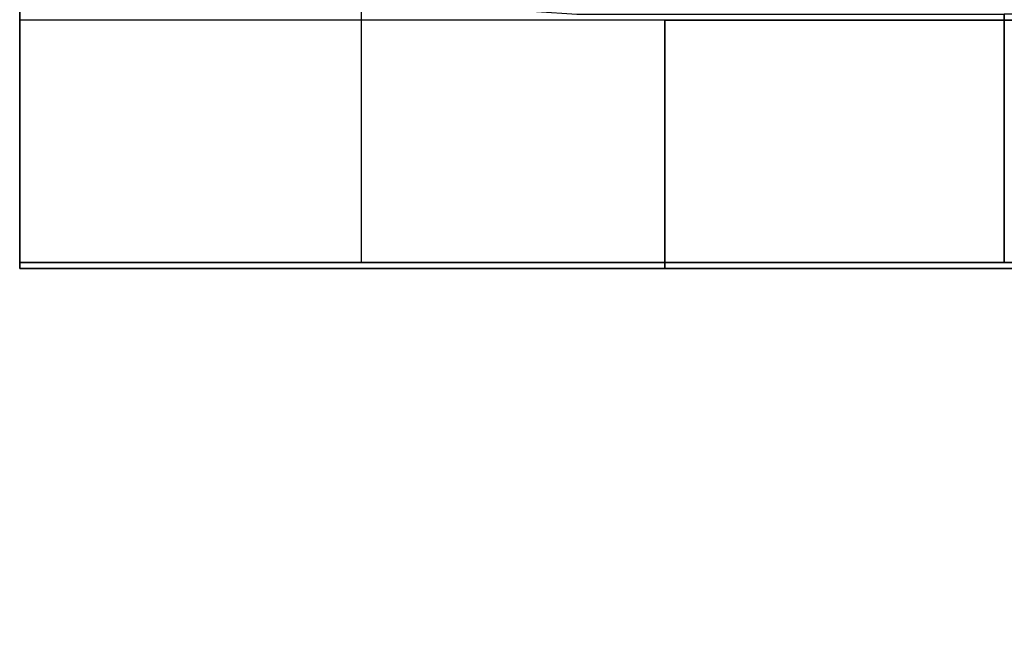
# Model space of a CAD drawing. Header units: millimetres. Extents: x -35 to 33166, y -35 to 31591.
# Tile 3 of 100: x 978 to 1381, y 708 to 965. Entities that reach past the tile are written whole.
import ezdxf

# ---------------------------------------------------------------- set-up
doc = ezdxf.new("R2010")
doc.units = ezdxf.units.MM
doc.header["$LTSCALE"] = 25.4
doc.layers.get('0').update_dxf_attribs({"true_color": 0xffffff})
doc.layers.add('ICF - L1', color=7, linetype='Continuous', true_color=0xb4b464)
doc.layers.add('ICF - L2', color=7, linetype='Continuous', true_color=0x64ff64)

# ---------------------------------------------------------------- blocks, each defined once
blk = doc.blocks.new('Group8180')
for p, q in [((-571.55, 0, 457.2), (0, 0, 457.2)), ((-571.55, 0, 0), (0, 0, 0)), ((0, 0, 457.2), (0, 0, 0)), ((0, 0, 0), (0, -402.8, 0)), ((0, -402.8, 457.2), (0, 0, 457.2)), ((0, -402.8, 457.2), (-101.6, -402.8, 457.2)), ((-101.6, -402.8, 0), (0, -402.8, 0)), ((0, -402.8, 0), (0, -402.8, 457.2))]:
    blk.add_line(p, q)
blk = doc.blocks.new('6XR35_90_C_MSG#74')
blk.add_blockref('Group8180', (0, 0))
blk = doc.blocks.new('Group8175')
for p, q in [((-402.8, -254, 0), (-402.8, -355.6, 0)), ((-402.8, -355.6, 457.2), (-402.8, -254, 457.2)), ((-402.8, -355.6, 0), (-402.8, -355.6, 457.2)), ((-355.6, -355.6, 457.2), (-402.8, -355.6, 457.2)), ((-402.8, -355.6, 0), (-355.6, -355.6, 0))]:
    blk.add_line(p, q)
blk = doc.blocks.new('6XR35_90_C_MSG#73')
blk.add_blockref('Group8175', (0, 0))
blk = doc.blocks.new('Group7851')
for p, q in [((-355.6, -355.6, 0), (-355.6, -402.8, 0)), ((-355.6, -402.8, 457.2), (-355.6, -355.6, 457.2)), ((-254, -402.8, 457.2), (-355.6, -402.8, 457.2)), ((-355.6, -402.8, 457.2), (-355.6, -402.8, 0)), ((-355.6, -402.8, 0), (-254, -402.8, 0))]:
    blk.add_line(p, q)
blk = doc.blocks.new('6XR35_90_C_MSG#34')
blk.add_blockref('Group7851', (0, 0))
blk = doc.blocks.new('Group7855')
for p, q in [((-402.8, 0, 0), (-402.8, -101.6, 0)), ((-402.8, -101.6, 457.2), (-402.8, 0, 457.2)), ((-402.8, 0, 457.2), (-402.8, 0, 0)), ((0, 0, 457.2), (-402.8, 0, 457.2)), ((-402.8, 0, 0), (0, 0, 0)), ((0, 0, 0), (0, 0, 457.2)), ((0, 0, 457.2), (0, -571.55, 457.2)), ((0, 0, 0), (0, -571.55, 0))]:
    blk.add_line(p, q)
blk = doc.blocks.new('6XR35_90_C_MSG#35')
blk.add_blockref('Group7855', (0, 0))
blk = doc.blocks.new('Group8509')
for p, q in [((-513.02, -254, 0), (-513.02, -355.6, 0)), ((-513.02, -355.6, 457.2), (-513.02, -254, 457.2)), ((-513.02, -254, 457.2), (-513.02, -254, 0)), ((-513.02, -254, 0), (-254, -254, 0)), ((-513.02, -254, 457.2), (-254, -254, 457.2)), ((-254, -254, 0), (-254, -402.8, 0)), ((-254, -254, 457.2), (-254, -254, 0)), ((-254, -254, 457.2), (-254, -402.8, 457.2)), ((-513.02, -355.6, 0), (-513.02, -355.6, 457.2)), ((-513.02, -355.6, 0), (-355.6, -355.6, 0)), ((-355.6, -355.6, 457.2), (-513.02, -355.6, 457.2)), ((-355.6, -402.8, 0), (-355.6, -355.6, 0)), ((-355.6, -402.8, 457.2), (-355.6, -355.6, 457.2)), ((-355.6, -355.6, 457.2), (-355.6, -355.6, 0)), ((-254, -402.8, 457.2), (-355.6, -402.8, 457.2)), ((-355.6, -402.8, 457.2), (-355.6, -402.8, 0)), ((-355.6, -402.8, 0), (-254, -402.8, 0)), ((-254, -402.8, 0), (-254, -402.8, 457.2))]:
    blk.add_line(p, q)
blk = doc.blocks.new('6XR35_90_C_MSG#102')
blk.add_blockref('Group8509', (0, 0))
blk = doc.blocks.new('Group8682')
for p, q in [((-571.55, 0, 457.2), (0, 0, 457.2)), ((-571.55, 0, 0), (0, 0, 0)), ((0, -402.8, 457.2), (0, 0, 457.2)), ((0, 0, 457.2), (0, 0, 0)), ((0, 0, 0), (0, -402.8, 0)), ((0, -402.8, 457.2), (-101.6, -402.8, 457.2)), ((-101.6, -402.8, 0), (0, -402.8, 0)), ((0, -402.8, 0), (0, -402.8, 457.2))]:
    blk.add_line(p, q)
blk = doc.blocks.new('6XR35_90_C_MSG#139')
blk.add_blockref('Group8682', (0, 0))
blk = doc.blocks.new('Group8678')
for p, q in [((-402.8, -254, 0), (-402.8, -355.6, 0)), ((-402.8, -355.6, 457.2), (-402.8, -254, 457.2)), ((-402.8, -254, 457.2), (-402.8, -254, 0)), ((-254, -254, 0), (-402.8, -254, 0)), ((-254, -254, 457.2), (-402.8, -254, 457.2)), ((-254, -254, 0), (-254, -513.02, 0)), ((-254, -254, 457.2), (-254, -254, 0)), ((-254, -254, 457.2), (-254, -513.02, 457.2)), ((-402.8, -355.6, 0), (-402.8, -355.6, 457.2)), ((-355.6, -355.6, 0), (-402.8, -355.6, 0)), ((-355.6, -355.6, 457.2), (-402.8, -355.6, 457.2)), ((-355.6, -513.02, 457.2), (-355.6, -355.6, 457.2)), ((-355.6, -355.6, 457.2), (-355.6, -355.6, 0)), ((-355.6, -355.6, 0), (-355.6, -513.02, 0)), ((-355.6, -513.02, 0), (-254, -513.02, 0)), ((-254, -513.02, 457.2), (-355.6, -513.02, 457.2)), ((-355.6, -513.02, 457.2), (-355.6, -513.02, 0)), ((-254, -513.02, 0), (-254, -513.02, 457.2))]:
    blk.add_line(p, q)
blk = doc.blocks.new('6XR35_90_C_MSG#138')
blk.add_blockref('Group8678', (0, 0))
blk = doc.blocks.new('Group#1517')
for p, q in [((-513.02, -355.6, 457.2), (-513.02, -254, 457.2)), ((-513.02, -254, 457.2), (-513.02, -254, 0)), ((-513.02, -254, 0), (-513.02, -355.6, 0)), ((-513.02, -254, 0), (-254, -254, 0)), ((-513.02, -254, 457.2), (-254, -254, 457.2)), ((-254, -254, 0), (-254, -402.8, 0)), ((-254, -254, 457.2), (-254, -254, 0)), ((-254, -254, 457.2), (-254, -402.8, 457.2)), ((-513.02, -355.6, 0), (-513.02, -355.6, 457.2)), ((-513.02, -355.6, 0), (-355.6, -355.6, 0)), ((-355.6, -355.6, 457.2), (-513.02, -355.6, 457.2)), ((-355.6, -402.8, 0), (-355.6, -355.6, 0)), ((-355.6, -402.8, 457.2), (-355.6, -355.6, 457.2)), ((-355.6, -355.6, 457.2), (-355.6, -355.6, 0)), ((-254, -402.8, 457.2), (-355.6, -402.8, 457.2)), ((-355.6, -402.8, 457.2), (-355.6, -402.8, 0)), ((-355.6, -402.8, 0), (-254, -402.8, 0)), ((-254, -402.8, 0), (-254, -402.8, 457.2))]:
    blk.add_line(p, q)
blk = doc.blocks.new('6XR35_90_C_MSG#174')
blk.add_blockref('Group#1517', (0, 0))
blk = doc.blocks.new('Group#1521')
for p, q in [((-402.8, 0, 0), (-402.8, -101.6, 0)), ((-402.8, -101.6, 457.2), (-402.8, 0, 457.2)), ((-402.8, 0, 457.2), (-402.8, 0, 0)), ((-402.8, 0, 0), (0, 0, 0)), ((0, 0, 457.2), (-402.8, 0, 457.2)), ((0, 0, 0), (0, -571.55, 0)), ((0, 0, 0), (0, 0, 457.2)), ((0, 0, 457.2), (0, -571.55, 457.2))]:
    blk.add_line(p, q)
blk = doc.blocks.new('6XR35_90_C_MSG#175')
blk.add_blockref('Group#1521', (0, 0))
blk = doc.blocks.new('Group9320')
for p, q in [((-571.55, 0, 457.2), (0, 0, 457.2)), ((-571.55, 0, 0), (0, 0, 0)), ((0, -402.8, 457.2), (0, 0, 457.2)), ((0, 0, 457.2), (0, 0, 0)), ((0, 0, 0), (0, -402.8, 0)), ((0, -402.8, 457.2), (-101.6, -402.8, 457.2)), ((-101.6, -402.8, 0), (0, -402.8, 0)), ((0, -402.8, 0), (0, -402.8, 457.2))]:
    blk.add_line(p, q)
blk = doc.blocks.new('6XR35_90_C_MSG#212')
blk.add_blockref('Group9320', (0, 0))
blk = doc.blocks.new('Group9316')
for p, q in [((-402.8, -254, 0), (-402.8, -355.6, 0)), ((-402.8, -355.6, 457.2), (-402.8, -254, 457.2)), ((-402.8, -254, 457.2), (-402.8, -254, 0)), ((-254, -254, 0), (-402.8, -254, 0)), ((-254, -254, 457.2), (-402.8, -254, 457.2)), ((-254, -254, 0), (-254, -513.02, 0)), ((-254, -254, 457.2), (-254, -254, 0)), ((-254, -254, 457.2), (-254, -513.02, 457.2)), ((-402.8, -355.6, 0), (-402.8, -355.6, 457.2)), ((-355.6, -355.6, 0), (-402.8, -355.6, 0)), ((-355.6, -355.6, 457.2), (-402.8, -355.6, 457.2)), ((-355.6, -513.02, 457.2), (-355.6, -355.6, 457.2)), ((-355.6, -355.6, 457.2), (-355.6, -355.6, 0)), ((-355.6, -355.6, 0), (-355.6, -513.02, 0)), ((-355.6, -513.02, 0), (-254, -513.02, 0)), ((-254, -513.02, 457.2), (-355.6, -513.02, 457.2)), ((-355.6, -513.02, 457.2), (-355.6, -513.02, 0)), ((-254, -513.02, 0), (-254, -513.02, 457.2))]:
    blk.add_line(p, q)
blk = doc.blocks.new('6XR35_90_C_MSG#211')
blk.add_blockref('Group9316', (0, 0))
blk = doc.blocks.new('Group#3580')
for p, q in [((-355.6, -355.6, 0), (-355.6, -402.8, 0)), ((-355.6, -402.8, 457.2), (-355.6, -355.6, 457.2)), ((-254, -402.8, 457.2), (-355.6, -402.8, 457.2)), ((-355.6, -402.8, 457.2), (-355.6, -402.8, 0)), ((-355.6, -402.8, 0), (-254, -402.8, 0))]:
    blk.add_line(p, q)
blk = doc.blocks.new('6XR35_90_C_MSG#244')
blk.add_blockref('Group#3580', (0, 0))
blk = doc.blocks.new('Group#3584')
for p, q in [((-402.8, 0, 0), (-402.8, -101.6, 0)), ((-402.8, -101.6, 457.2), (-402.8, 0, 457.2)), ((-402.8, 0, 457.2), (-402.8, 0, 0)), ((0, 0, 457.2), (-402.8, 0, 457.2)), ((-402.8, 0, 0), (0, 0, 0)), ((0, 0, 0), (0, 0, 457.2)), ((0, 0, 0), (0, -571.55, 0)), ((0, 0, 457.2), (0, -571.55, 457.2))]:
    blk.add_line(p, q)
blk = doc.blocks.new('6XR35_90_C_MSG#245')
blk.add_blockref('Group#3584', (0, 0))
blk = doc.blocks.new('Group#4038')
for p, q in [((-402.8, -254, 0), (-402.8, -355.6, 0)), ((-402.8, -355.6, 457.2), (-402.8, -254, 457.2)), ((-402.8, -355.6, 0), (-402.8, -355.6, 457.2)), ((-355.6, -355.6, 457.2), (-402.8, -355.6, 457.2)), ((-402.8, -355.6, 0), (-355.6, -355.6, 0))]:
    blk.add_line(p, q)
blk = doc.blocks.new('6XR35_90_C_MSG#284')
blk.add_blockref('Group#4038', (0, 0))
blk = doc.blocks.new('Group#4045')
for p, q in [((-571.55, 0, 0), (0, 0, 0)), ((-571.55, 0, 457.2), (0, 0, 457.2)), ((0, 0, 0), (0, -402.8, 0)), ((0, -402.8, 457.2), (0, 0, 457.2)), ((0, 0, 457.2), (0, 0, 0)), ((-101.6, -402.8, 0), (0, -402.8, 0)), ((0, -402.8, 457.2), (-101.6, -402.8, 457.2)), ((0, -402.8, 0), (0, -402.8, 457.2))]:
    blk.add_line(p, q)
blk = doc.blocks.new('6XR35_90_C_MSG#285')
blk.add_blockref('Group#4045', (0, 0))
blk = doc.blocks.new('Group3573')
at = {"layer": 'ICF - L1', "extrusion": (0, 0, -1), "zscale": -1}
for name, p, rotation in [('6XR35_90_C_MSG#74', (-977.91, 865.42, -357.2), 270), ('6XR35_90_C_MSG#139', (-977.91, 865.42, -1271.6), 270), ('6XR35_90_C_MSG#212', (-977.91, 865.42, -2186), 270), ('6XR35_90_C_MSG#285', (-977.91, 865.42, -3100.4), 270), ('6XR35_90_C_MSG#34', (-1783.51, 1221.02, 100), 89.99999999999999), ('6XR35_90_C_MSG#102', (-1783.51, 1221.02, -814.4), 89.99999999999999), ('6XR35_90_C_MSG#174', (-1783.51, 1221.02, -1728.8), 89.99999999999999), ('6XR35_90_C_MSG#244', (-1783.51, 1221.02, -2643.2), 89.99999999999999)]:
    blk.add_blockref(name, p, dxfattribs=dict(at, rotation=rotation))
at = {"layer": 'ICF - L1', "rotation": 180}
for name, p in [('6XR35_90_C_MSG#35', (977.91, 865.42, -100)), ('6XR35_90_C_MSG#35', (977.91, 865.42, 814.4)), ('6XR35_90_C_MSG#175', (977.91, 865.42, 1728.8)), ('6XR35_90_C_MSG#245', (977.91, 865.42, 2643.2))]:
    blk.add_blockref(name, p, dxfattribs=at)
at = {"layer": 'ICF - L1'}
for name, p in [('6XR35_90_C_MSG#73', (1783.51, 1221.02, 357.2)), ('6XR35_90_C_MSG#138', (1783.51, 1221.02, 1271.6)), ('6XR35_90_C_MSG#211', (1783.51, 1221.02, 2186)), ('6XR35_90_C_MSG#284', (1783.51, 1221.02, 3100.4))]:
    blk.add_blockref(name, p, dxfattribs=at)
blk = doc.blocks.new('Group9671')
for p, q in [((-254, 1071.3, 0), (-355.6, 1071.3, 0)), ((-355.6, 1071.3, 0), (-355.6, 614.1, 457.2)), ((-355.6, 1071.3, 0), (-355.6, 0, 0)), ((-254, 614.1, 457.2), (-254, 1071.3, 0)), ((-254, 1071.3, 0), (-254, 0, 0))]:
    blk.add_line(p, q)
blk = doc.blocks.new('6XR35_96_S#1_CUT_52_625_MSG')
blk.add_blockref('Group9671', (0, 0))
blk = doc.blocks.new('Group#4322')
for p, q in [((-254, 1741.7, 193.2), (-355.6, 1741.7, 193.2)), ((-355.6, 1741.7, 193.2), (-355.6, 1477.7, 457.2)), ((-355.6, 1741.7, 193.2), (-355.6, 1741.7, 0)), ((-355.6, 0, 0), (-355.6, 1741.7, 0)), ((-355.6, 1741.7, 0), (-254, 1741.7, 0)), ((-254, 1477.7, 457.2), (-254, 1741.7, 193.2)), ((-254, 0, 0), (-254, 1741.7, 0)), ((-254, 1741.7, 193.2), (-254, 1741.7, 0)), ((-355.6, 1477.7, 457.2), (-254, 1477.7, 457.2)), ((-355.6, 1477.7, 457.2), (-355.6, 0, 457.2)), ((-254, 0, 457.2), (-254, 1477.7, 457.2))]:
    blk.add_line(p, q)
blk = doc.blocks.new('6XR35_96_S#1_CUT_68_625_MSG')
blk.add_blockref('Group#4322', (0, 0))
blk = doc.blocks.new('Group#4788')
for p, q in [((-402.8, 0, 0), (-402.8, -101.6, 0)), ((-402.8, -101.6, 457.2), (-402.8, 0, 457.2)), ((-402.8, 0, 457.2), (-402.8, 0, 0)), ((0, 0, 457.2), (-402.8, 0, 457.2)), ((-402.8, 0, 0), (0, 0, 0)), ((0, 0, 457.2), (0, 0, 0)), ((0, 0, 457.2), (0, -532.5, 457.2)), ((0, 0, 0), (0, -532.5, 0))]:
    blk.add_line(p, q)
blk = doc.blocks.new('6XR35_90_C#3_FC_1hdshr_MSG')
blk.add_blockref('Group#4788', (0, 0))
blk = doc.blocks.new('Group#3801')
for p, q in [((-402.81, 0, 0), (-402.81, -101.6, 0)), ((-402.81, -101.6, 457.2), (-402.81, 0, 457.2)), ((-402.81, 0, 457.2), (-402.81, 0, 0)), ((-402.81, 0, 0), (0, 0, 0)), ((0, 0, 457.2), (-402.81, 0, 457.2)), ((0, 0, 0), (0, -532.5, 0)), ((0, 0, 457.2), (0, 0, 0)), ((0, 0, 457.2), (0, -532.5, 457.2))]:
    blk.add_line(p, q)
blk = doc.blocks.new('6XR35_90_C#3_FC_mlmx2_MSG')
blk.add_blockref('Group#3801', (0, 0))
blk = doc.blocks.new('Group9466')
for p, q in [((-457.3, 0, 457.2), (0, 0, 457.2)), ((-457.3, 0, 0), (0, 0, 0)), ((0, 0, 457.2), (0, 0, 0)), ((0, -402.8, 457.2), (0, 0, 457.2)), ((0, 0, 0), (0, -402.8, 0)), ((0, -402.8, 457.2), (-101.6, -402.8, 457.2)), ((-101.6, -402.8, 0), (0, -402.8, 0)), ((0, -402.8, 0), (0, -402.8, 457.2))]:
    blk.add_line(p, q)
blk = doc.blocks.new('6XR35_90_C#3_FC_h89m6_MSG')
blk.add_blockref('Group9466', (0, 0))
blk = doc.blocks.new('Group9462')
for p, q in [((-402.81, -254, 0), (-402.81, -355.6, 0)), ((-402.81, -355.6, 457.2), (-402.81, -254, 457.2)), ((-402.81, -355.6, 0), (-402.81, -355.6, 457.2)), ((-355.6, -355.6, 457.2), (-402.81, -355.6, 457.2)), ((-402.81, -355.6, 0), (-355.6, -355.6, 0))]:
    blk.add_line(p, q)
blk = doc.blocks.new('6XR35_90_C#3_MSG#40')
blk.add_blockref('Group9462', (0, 0))
blk = doc.blocks.new('Group#4807')
for p, q in [((-457.3, 0, 457.2), (0, 0, 457.2)), ((-457.3, 0, 0), (0, 0, 0)), ((0, 0, 457.2), (0, 0, 0)), ((0, 0, 0), (0, -402.81, 0)), ((0, -402.81, 457.2), (0, 0, 457.2))]:
    blk.add_line(p, q)
blk = doc.blocks.new('6XR35_90_C#3_FC_3awahn_MSG')
blk.add_blockref('Group#4807', (0, 0))
blk = doc.blocks.new('Group10012')
for p, q in [((-402.8, 0, 0), (-402.8, -101.6, 0)), ((-402.8, -101.6, 457.2), (-402.8, 0, 457.2)), ((-402.8, 0, 457.2), (-402.8, 0, 0)), ((-402.8, 0, 0), (0, 0, 0)), ((0, 0, 457.2), (-402.8, 0, 457.2)), ((0, 0, 0), (0, -532.5, 0)), ((0, 0, 457.2), (0, 0, 0)), ((0, 0, 457.2), (0, -532.5, 457.2))]:
    blk.add_line(p, q)
blk = doc.blocks.new('6XR35_90_C#3_FC_ei03fy_MSG')
blk.add_blockref('Group10012', (0, 0))
blk = doc.blocks.new('Group10176')
for p, q in [((-457.3, 0, 457.2), (0, 0, 457.2)), ((-457.3, 0, 0), (0, 0, 0)), ((0, 0, 457.2), (0, 0, 0)), ((0, 0, 0), (0, -402.8, 0)), ((0, -402.8, 457.2), (0, 0, 457.2)), ((0, -402.8, 457.2), (-101.6, -402.8, 457.2)), ((-101.6, -402.8, 0), (0, -402.8, 0)), ((0, -402.8, 0), (0, -402.8, 457.2))]:
    blk.add_line(p, q)
blk = doc.blocks.new('6XR35_90_C#3_FC_a51q4m_MSG')
blk.add_blockref('Group10176', (0, 0))
blk = doc.blocks.new('Group10172')
for p, q in [((-402.81, -254, 0), (-402.81, -355.6, 0)), ((-402.81, -355.6, 457.2), (-402.81, -254, 457.2)), ((-402.81, -355.6, 0), (-402.81, -355.6, 457.2)), ((-355.6, -355.6, 457.2), (-402.81, -355.6, 457.2)), ((-402.81, -355.6, 0), (-355.6, -355.6, 0))]:
    blk.add_line(p, q)
blk = doc.blocks.new('6XR35_90_C#3_MSG#79')
blk.add_blockref('Group10172', (0, 0))
blk = doc.blocks.new('Group10449')
for p, q in [((-355.6, -355.6, 0), (-355.6, -402.81, 0)), ((-355.6, -402.81, 457.2), (-355.6, -355.6, 457.2)), ((-254, -402.81, 457.2), (-355.6, -402.81, 457.2)), ((-355.6, -402.81, 457.2), (-355.6, -402.81, 0)), ((-355.6, -402.81, 0), (-254, -402.81, 0))]:
    blk.add_line(p, q)
blk = doc.blocks.new('6XR35_90_C#3_MSG#102')
blk.add_blockref('Group10449', (0, 0))
blk = doc.blocks.new('Group10455')
for p, q in [((-402.8, 0, 0), (-402.8, -101.6, 0)), ((-402.8, -101.6, 457.2), (-402.8, 0, 457.2)), ((-402.8, 0, 457.2), (-402.8, 0, 0)), ((-139.79, 0, 457.2), (-402.8, 0, 457.2)), ((-402.8, 0, 0), (0, 0, 0)), ((0, 0, 317.41), (-139.79, 0, 457.2)), ((-139.79, 0, 457.2), (-139.79, -137.49, 457.2)), ((0, -353.18, 317.41), (0, 0, 317.41)), ((0, 0, 0), (0, 0, 317.41)), ((0, 0, 0), (0, -532.5, 0))]:
    blk.add_line(p, q)
blk = doc.blocks.new('6XR35_90_C#3_FC_avu7r8_MSG')
blk.add_blockref('Group10455', (0, 0))
blk = doc.blocks.new('Group#5030')
for p, q in [((-254, -254, 411.82), (-402.81, -254, 263.01)), ((-402.81, -254, 263.01), (-402.81, -355.6, 263.01)), ((-402.81, -254, 263.01), (-402.81, -254, 0)), ((-402.81, -254, 0), (-402.81, -355.6, 0)), ((-254, -254, 0), (-402.81, -254, 0)), ((-254, -358.02, 411.82), (-254, -254, 411.82)), ((-254, -254, 0), (-254, -358.02, 0)), ((-254, -254, 411.82), (-254, -254, 0)), ((-402.81, -355.6, 263.01), (-355.6, -355.6, 310.22)), ((-402.81, -355.6, 0), (-402.81, -355.6, 263.01)), ((-402.81, -355.6, 0), (-355.6, -355.6, 0)), ((-355.6, -355.6, 310.22), (-355.6, -358.02, 310.22)), ((-355.6, -355.6, 0), (-355.6, -358.02, 0)), ((-355.6, -355.6, 310.22), (-355.6, -355.6, 0)), ((-355.6, -358.02, 310.22), (-254, -358.02, 411.82)), ((-355.6, -358.02, 0), (-254, -358.02, 0)), ((-355.6, -358.02, 310.22), (-355.6, -358.02, 0)), ((-254, -358.02, 0), (-254, -358.02, 411.82))]:
    blk.add_line(p, q)
blk = doc.blocks.new('6XR35_90_C#3_MSG#112')
blk.add_blockref('Group#5030', (0, 0))
blk = doc.blocks.new('Group#5032')
for p, q in [((0, -139.79, 0), (-137.47, -139.79, 0)), ((-137.47, -139.79, 0), (-127.61, -151.05, 11.26)), ((-137.47, -139.79, 0), (-127.61, -151.05, 0)), ((0, -402.8, 263.01), (0, -139.79, 0)), ((0, -402.8, 0), (0, -139.79, 0)), ((-127.61, -151.05, 11.26), (-118.45, -164.79, 25)), ((-127.61, -151.05, 0), (-127.61, -151.05, 11.26)), ((-127.61, -151.05, 0), (-118.45, -164.79, 0)), ((-118.45, -164.79, 25), (-111.16, -179.62, 39.83)), ((-118.45, -164.79, 0), (-118.45, -164.79, 25)), ((-118.45, -164.79, 0), (-111.16, -179.62, 0)), ((-111.16, -179.62, 39.83), (-105.86, -195.27, 55.48)), ((-111.16, -179.62, 0), (-111.16, -179.62, 39.83)), ((-111.16, -179.62, 0), (-105.86, -195.27, 0)), ((-105.86, -195.27, 55.48), (-102.66, -211.47, 71.68)), ((-105.86, -195.27, 0), (-105.86, -195.27, 55.48)), ((-105.86, -195.27, 0), (-102.66, -211.47, 0)), ((-102.66, -211.47, 71.68), (-101.6, -227.96, 88.17)), ((-102.66, -211.47, 0), (-102.66, -211.47, 71.68)), ((-102.66, -211.47, 0), (-101.6, -227.96, 0)), ((-101.6, -227.96, 88.17), (-101.6, -402.8, 263.01)), ((-101.6, -227.96, 88.17), (-101.6, -227.96, 0)), ((-101.6, -227.96, 0), (-101.6, -402.8, 0)), ((-101.6, -402.8, 263.01), (0, -402.8, 263.01)), ((-101.6, -402.8, 263.01), (-101.6, -402.8, 0)), ((-101.6, -402.8, 0), (0, -402.8, 0)), ((0, -402.8, 0), (0, -402.8, 263.01))]:
    blk.add_line(p, q)
blk = doc.blocks.new('6XR35_90_C#3_FC_ca7u1j_MSG')
blk.add_blockref('Group#5032', (0, 0))
blk = doc.blocks.new('Group3664')
at = {"layer": 'ICF - L2'}
for name, p, rotation in [('6XR35_90_C#3_FC_1hdshr_MSG', (977.91, 865.42, 4472), 180), ('6XR35_90_C#3_FC_mlmx2_MSG', (977.91, 865.42, 3557.6), 180), ('6XR35_90_C#3_FC_ei03fy_MSG', (977.91, 865.42, 5386.4), 180), ('6XR35_90_C#3_FC_avu7r8_MSG', (977.91, 865.42, 6300.8), 180), ('6XR35_96_S#1_CUT_68_625_MSG', (2719.6, 1218.6, 6425), 90), ('6XR35_96_S#1_CUT_52_625_MSG', (2313.2, 1218.6, 6882.2), 90)]:
    blk.add_blockref(name, p, dxfattribs=dict(at, rotation=rotation))
at = {"layer": 'ICF - L2', "extrusion": (0, 0, -1), "zscale": -1}
for name, p, rotation in [('6XR35_90_C#3_FC_h89m6_MSG', (-977.91, 865.42, -4014.8), 270), ('6XR35_90_C#3_FC_3awahn_MSG', (-977.91, 865.42, -4929.2), 270), ('6XR35_90_C#3_FC_a51q4m_MSG', (-977.91, 865.42, -5843.6), 270), ('6XR35_90_C#3_MSG#102', (-1783.52, 1221.02, -6300.8), 89.99999999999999), ('6XR35_90_C#3_FC_ca7u1j_MSG', (-977.91, 865.42, -6758), 270)]:
    blk.add_blockref(name, p, dxfattribs=dict(at, rotation=rotation))
at = {"layer": 'ICF - L2'}
for name, p in [('6XR35_90_C#3_MSG#40', (1783.52, 1221.02, 4014.8)), ('6XR35_90_C#3_MSG#79', (1783.52, 1221.02, 5843.6)), ('6XR35_90_C#3_MSG#112', (1783.52, 1221.02, 6758))]:
    blk.add_blockref(name, p, dxfattribs=at)

msp = doc.modelspace()

# ---------------------------------------------------------------- block references
for name in ['Group3573', 'Group3664']:
    msp.add_blockref(name, (0, 0))

doc.saveas('drawing.dxf')
